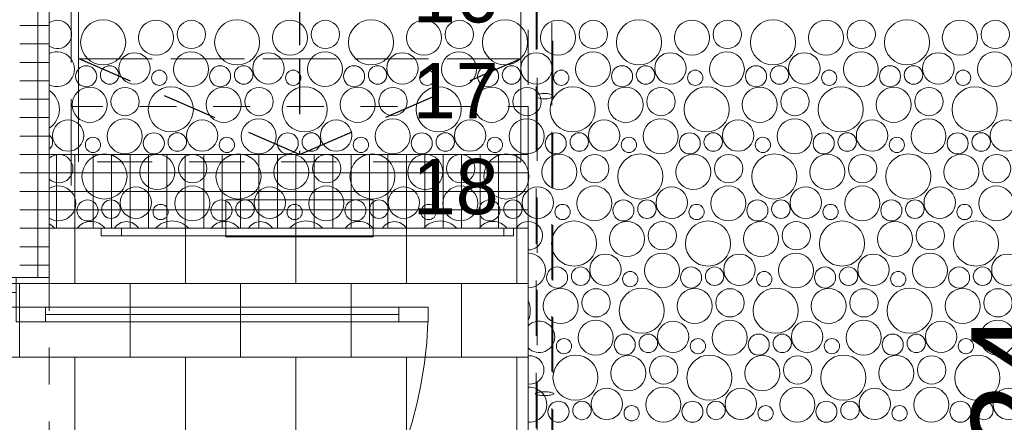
# Model space of a CAD drawing. Header units: metres. Extents: x -167 to 262, y -186 to 508.
# Tile 220 of 256: x 58.08 to 60.76, y 36.5 to 37.59. Entities that reach past the tile are written whole.
import ezdxf

# ---------------------------------------------------------------- set-up
doc = ezdxf.new("R2010")
doc.units = ezdxf.units.M
doc.header["$MEASUREMENT"] = 0
doc.linetypes.add('Punktlinie eng', pattern=[0.025, 0, -0.025])
doc.linetypes.add('Strichlinie eng', pattern=[0.23, 0.15, -0.08])
for name, color, linetype in [('10 Wand außen', 7, 'Continuous'), ('10 Wand innen tragend', 7, 'Continuous'), ('20 Decke', 7, 'Continuous'), ('40 Absturzsicherung', 7, 'Continuous'), ('40 Treppe', 7, 'Continuous'), ('50 Staffage', 7, 'Continuous'), ('60 Auffüllung', 7, 'Continuous'), ('94 Genehmigungsplanung Bemaßung', 7, 'Continuous')]:
    doc.layers.add(name, color=color, linetype=linetype)
doc.styles.add('ERSTELLTER_STIL_1', font='arial.ttf')
doc.dimstyles.new('ERSTELLTER_STIL__1', dxfattribs={"dimtxt": 0.25, "dimasz": 0.19, "dimexe": 0.18, "dimexo": 0.1, "dimgap": 0, "dimtad": 1, "dimtih": 1, "dimtoh": 1, "dimzin": 0, "dimdsep": 46, "dimtxsty": 'ERSTELLTER_STIL_1', "dimblk": 'ARROWHEAD_6', "dimblk1": 'ARROWHEAD_6', "dimblk2": 'ARROWHEAD_6', "dimcen": 0.09, "dimclrd": 7, "dimclre": 7, "dimclrt": 7, "dimazin": 0, "dimtfac": 1, "dimtdec": 4, "dimtmove": 0, "dimatfit": 3, "dimfxl": 1, "dimtolj": 1, "dimtzin": 0, "dimarcsym": 0})
doc.dimstyles.new('ERSTELLTER_STIL__2', dxfattribs={"dimtxt": 0.25, "dimasz": 0.19, "dimexe": 0.18, "dimexo": 0.1, "dimgap": 0, "dimtad": 1, "dimzin": 0, "dimdsep": 46, "dimtxsty": 'ERSTELLTER_STIL_1', "dimblk": 'ARROWHEAD_6', "dimblk1": 'ARROWHEAD_6', "dimblk2": 'ARROWHEAD_6', "dimcen": 0.09, "dimclrd": 7, "dimclre": 7, "dimclrt": 7, "dimazin": 0, "dimtfac": 1, "dimtdec": 4, "dimtmove": 0, "dimatfit": 3, "dimfxl": 1, "dimtolj": 1, "dimtzin": 0, "dimarcsym": 0})
pattern_1 = [(0, (27236.132094, 33357.27905), (0, 0.05), []), (90, (27236.132094, 33357.27905), (-0.05, 0), [])]

# ---------------------------------------------------------------- blocks, each defined once
blk = doc.blocks.new('*X54', base_point=(27236.1321, 33357.279))
at = {"layer": '60 Auffüllung', "color": 7, "linetype": 'Continuous', "lineweight": 18, "true_color": 0xefefef}
for centre, radius in [((58.309, 37.5335), 0.0612), ((58.4525, 37.546), 0.0477), ((58.5486, 37.5548), 0.0384), ((58.6727, 37.5335), 0.0612), ((58.8162, 37.546), 0.0477), ((58.9123, 37.5548), 0.0384), ((59.0364, 37.5335), 0.0612), ((59.1799, 37.546), 0.0477), ((59.276, 37.5548), 0.0384), ((59.4001, 37.5335), 0.0612), ((59.5437, 37.546), 0.0477), ((59.6397, 37.5548), 0.0384), ((59.7638, 37.5335), 0.0612), ((59.9074, 37.546), 0.0477), ((60.0034, 37.5548), 0.0384), ((60.1275, 37.5335), 0.0612), ((60.2711, 37.546), 0.0477), ((60.3671, 37.5548), 0.0384), ((60.4912, 37.5335), 0.0612), ((60.6348, 37.546), 0.0477), ((60.7308, 37.5548), 0.0384), ((58.3941, 37.4626), 0.0426), ((58.5475, 37.4605), 0.0473), ((58.7578, 37.4626), 0.0426), ((58.9113, 37.4605), 0.0473), ((59.1215, 37.4626), 0.0426), ((59.275, 37.4605), 0.0473), ((59.4852, 37.4626), 0.0426), ((59.6387, 37.4605), 0.0473), ((59.8489, 37.4626), 0.0426), ((60.0024, 37.4605), 0.0473), ((60.2126, 37.4626), 0.0426), ((60.3661, 37.4605), 0.0473), ((60.5763, 37.4626), 0.0426), ((60.7298, 37.4605), 0.0473), ((58.2629, 37.4413), 0.0286), ((58.3267, 37.4449), 0.0251), ((58.4614, 37.4372), 0.0207), ((58.6266, 37.4413), 0.0286), ((58.6904, 37.4449), 0.0251), ((58.8251, 37.4372), 0.0207), ((58.9903, 37.4413), 0.0286), ((59.0541, 37.4449), 0.0251), ((59.1889, 37.4372), 0.0207), ((59.354, 37.4413), 0.0286), ((59.4178, 37.4449), 0.0251), ((59.5526, 37.4372), 0.0207), ((59.7177, 37.4413), 0.0286), ((59.7815, 37.4449), 0.0251), ((59.9163, 37.4372), 0.0207), ((60.0814, 37.4413), 0.0286), ((60.1452, 37.4449), 0.0251), ((60.28, 37.4372), 0.0207), ((60.4451, 37.4413), 0.0286), ((60.5089, 37.4449), 0.0251), ((60.6437, 37.4372), 0.0207), ((58.2725, 37.364), 0.0477), ((58.3686, 37.3728), 0.0384), ((58.4927, 37.3515), 0.0612), ((58.6362, 37.364), 0.0477), ((58.7323, 37.3728), 0.0384), ((58.8564, 37.3515), 0.0612), ((58.9999, 37.364), 0.0477), ((59.096, 37.3728), 0.0384), ((59.2201, 37.3515), 0.0612), ((59.3637, 37.364), 0.0477), ((59.4597, 37.3728), 0.0384), ((59.5838, 37.3515), 0.0612), ((59.7274, 37.364), 0.0477), ((59.8234, 37.3728), 0.0384), ((59.9475, 37.3515), 0.0612), ((60.0911, 37.364), 0.0477), ((60.1871, 37.3728), 0.0384), ((60.3112, 37.3515), 0.0612), ((60.4548, 37.364), 0.0477), ((60.5508, 37.3728), 0.0384), ((60.6749, 37.3515), 0.0612), ((58.2141, 37.2806), 0.0426), ((58.3675, 37.2785), 0.0473), ((58.5778, 37.2806), 0.0426), ((58.7313, 37.2785), 0.0473), ((58.9415, 37.2806), 0.0426), ((59.095, 37.2785), 0.0473), ((59.3052, 37.2806), 0.0426), ((59.4587, 37.2785), 0.0473), ((59.6689, 37.2806), 0.0426), ((59.8224, 37.2785), 0.0473), ((60.0326, 37.2806), 0.0426), ((60.1861, 37.2785), 0.0473), ((60.3963, 37.2806), 0.0426), ((60.5498, 37.2785), 0.0473), ((60.76, 37.2806), 0.0426), ((58.4466, 37.2594), 0.0286), ((58.5104, 37.2629), 0.0251), ((58.8103, 37.2594), 0.0286), ((58.8741, 37.2629), 0.0251), ((59.174, 37.2594), 0.0286), ((59.2378, 37.2629), 0.0251), ((59.5377, 37.2594), 0.0286), ((59.6015, 37.2629), 0.0251), ((59.9014, 37.2594), 0.0286), ((59.9652, 37.2629), 0.0251), ((60.2651, 37.2594), 0.0286), ((60.3289, 37.2629), 0.0251), ((60.6288, 37.2594), 0.0286), ((60.6926, 37.2629), 0.0251), ((58.2814, 37.2552), 0.0207), ((58.6451, 37.2552), 0.0207), ((59.0089, 37.2552), 0.0207), ((59.3726, 37.2552), 0.0207), ((59.7363, 37.2552), 0.0207), ((60.1, 37.2552), 0.0207), ((60.4637, 37.2552), 0.0207), ((58.3127, 37.1696), 0.0612), ((58.4562, 37.182), 0.0477), ((58.5523, 37.1908), 0.0384), ((58.6764, 37.1696), 0.0612), ((58.8199, 37.182), 0.0477), ((58.916, 37.1908), 0.0384), ((59.0401, 37.1696), 0.0612), ((59.1837, 37.182), 0.0477), ((59.2797, 37.1908), 0.0384), ((59.4038, 37.1696), 0.0612), ((59.5474, 37.182), 0.0477), ((59.6434, 37.1908), 0.0384), ((59.7675, 37.1696), 0.0612), ((59.9111, 37.182), 0.0477), ((60.0071, 37.1908), 0.0384), ((60.1312, 37.1696), 0.0612), ((60.2748, 37.182), 0.0477), ((60.3708, 37.1908), 0.0384), ((60.4949, 37.1696), 0.0612), ((60.6385, 37.182), 0.0477), ((60.7345, 37.1908), 0.0384), ((58.3978, 37.0986), 0.0426), ((58.5513, 37.0965), 0.0473), ((58.7615, 37.0986), 0.0426), ((58.915, 37.0965), 0.0473), ((59.1252, 37.0986), 0.0426), ((59.2787, 37.0965), 0.0473), ((59.4889, 37.0986), 0.0426), ((59.6424, 37.0965), 0.0473), ((59.8526, 37.0986), 0.0426), ((60.0061, 37.0965), 0.0473), ((60.2163, 37.0986), 0.0426), ((60.3698, 37.0965), 0.0473), ((60.58, 37.0986), 0.0426), ((60.7335, 37.0965), 0.0473), ((58.2666, 37.0774), 0.0286), ((58.3304, 37.0809), 0.0251), ((58.6303, 37.0774), 0.0286), ((58.6941, 37.0809), 0.0251), ((58.994, 37.0774), 0.0286), ((59.0578, 37.0809), 0.0251), ((59.3577, 37.0774), 0.0286), ((59.4215, 37.0809), 0.0251), ((59.7214, 37.0774), 0.0286), ((59.7852, 37.0809), 0.0251), ((60.0851, 37.0774), 0.0286), ((60.1489, 37.0809), 0.0251), ((60.4488, 37.0774), 0.0286), ((60.5126, 37.0809), 0.0251), ((58.4651, 37.0732), 0.0207), ((58.8289, 37.0732), 0.0207), ((59.1926, 37.0732), 0.0207), ((59.5563, 37.0732), 0.0207), ((59.92, 37.0732), 0.0207), ((60.2837, 37.0732), 0.0207), ((60.6474, 37.0732), 0.0207), ((59.5875, 36.9876), 0.0612), ((59.7311, 37), 0.0477), ((59.8271, 37.0088), 0.0384), ((59.9512, 36.9876), 0.0612), ((60.0948, 37), 0.0477), ((60.1908, 37.0088), 0.0384), ((60.3149, 36.9876), 0.0612), ((60.4585, 37), 0.0477), ((60.5545, 37.0088), 0.0384), ((60.6786, 36.9876), 0.0612), ((59.6726, 36.9166), 0.0426), ((59.8261, 36.9145), 0.0473), ((60.0363, 36.9166), 0.0426), ((60.1898, 36.9145), 0.0473), ((60.4, 36.9166), 0.0426), ((60.5535, 36.9145), 0.0473), ((60.7637, 36.9166), 0.0426), ((59.5414, 36.8954), 0.0286), ((59.6052, 36.8989), 0.0251), ((59.9051, 36.8954), 0.0286), ((59.9689, 36.8989), 0.0251), ((60.2688, 36.8954), 0.0286), ((60.3326, 36.8989), 0.0251), ((60.6325, 36.8954), 0.0286), ((60.6964, 36.8989), 0.0251), ((59.74, 36.8912), 0.0207), ((60.1037, 36.8912), 0.0207), ((60.4674, 36.8912), 0.0207), ((59.5511, 36.818), 0.0477), ((59.6471, 36.8268), 0.0384), ((59.7712, 36.8056), 0.0612), ((59.9148, 36.818), 0.0477), ((60.0108, 36.8268), 0.0384), ((60.1349, 36.8056), 0.0612), ((60.2785, 36.818), 0.0477), ((60.3745, 36.8268), 0.0384), ((60.4986, 36.8056), 0.0612), ((60.6422, 36.818), 0.0477), ((60.7382, 36.8268), 0.0384), ((59.6461, 36.7325), 0.0473), ((60.0098, 36.7325), 0.0473), ((60.3735, 36.7325), 0.0473), ((60.7372, 36.7325), 0.0473), ((59.8563, 36.7346), 0.0426), ((60.22, 36.7346), 0.0426), ((60.5837, 36.7346), 0.0426), ((59.56, 36.7092), 0.0207), ((59.7251, 36.7134), 0.0286), ((59.7889, 36.7169), 0.0251), ((59.9237, 36.7092), 0.0207), ((60.0888, 36.7134), 0.0286), ((60.1526, 36.7169), 0.0251), ((60.2874, 36.7092), 0.0207), ((60.4525, 36.7134), 0.0286), ((60.5164, 36.7169), 0.0251), ((60.6511, 36.7092), 0.0207), ((59.5912, 36.6236), 0.0612), ((59.7348, 36.636), 0.0477), ((59.8308, 36.6448), 0.0384), ((59.9549, 36.6236), 0.0612), ((60.0985, 36.636), 0.0477), ((60.1945, 36.6448), 0.0384), ((60.3186, 36.6236), 0.0612), ((60.4622, 36.636), 0.0477), ((60.5582, 36.6448), 0.0384), ((60.6823, 36.6236), 0.0612), ((59.6763, 36.5526), 0.0426), ((59.8298, 36.5505), 0.0473), ((60.04, 36.5526), 0.0426), ((60.1935, 36.5505), 0.0473), ((60.4037, 36.5526), 0.0426), ((60.5572, 36.5505), 0.0473), ((60.7674, 36.5526), 0.0426), ((59.5451, 36.5314), 0.0286), ((59.6089, 36.5349), 0.0251), ((59.7437, 36.5272), 0.0207), ((59.9088, 36.5314), 0.0286), ((59.9726, 36.5349), 0.0251), ((60.1074, 36.5272), 0.0207), ((60.2725, 36.5314), 0.0286), ((60.3364, 36.5349), 0.0251), ((60.4711, 36.5272), 0.0207), ((60.6362, 36.5314), 0.0286), ((60.7001, 36.5349), 0.0251)]:
    blk.add_circle(centre, radius, dxfattribs=at)
for centre, radius, start, end in [((58.1849, 37.5548), 0.0384, 234.332, 125.668), ((58.1838, 37.4605), 0.0473, 243.1798, 116.8202), ((58.129, 37.3515), 0.0612, 303.21, 56.79), ((58.1467, 37.2629), 0.0251, 309.0516, 50.9484), ((58.1886, 37.1908), 0.0384, 227.1757, 132.8243), ((58.1875, 37.0965), 0.0473, 238.0241, 121.9759), ((58.2762, 37), 0.0477, 37.2119, 142.7881), ((58.3723, 37.0088), 0.0384, 31.486, 148.514), ((58.4964, 36.9876), 0.0612, 42.4412, 137.5588), ((58.6399, 37), 0.0477, 37.2119, 142.7881), ((58.736, 37.0088), 0.0384, 31.486, 148.514), ((58.8601, 36.9876), 0.0612, 42.4412, 137.5588), ((59.0037, 37), 0.0477, 37.2119, 142.7881), ((59.0997, 37.0088), 0.0384, 31.486, 148.514), ((59.2238, 36.9876), 0.0612, 42.4412, 137.5588), ((59.3674, 37), 0.0477, 37.2119, 142.7881), ((59.4634, 37.0088), 0.0384, 268.6513, 148.514), ((58.1327, 36.9876), 0.0612, 42.4412, 60.8473), ((59.4624, 36.9145), 0.0473, 270.141, 89.859), ((59.4075, 36.8056), 0.0612, 333.938, 26.062), ((59.4926, 36.7346), 0.0426, 224.9505, 135.0495), ((59.4671, 36.6448), 0.0384, 263.0963, 96.9037), ((59.4661, 36.5505), 0.0473, 265.6465, 94.3535)]:
    blk.add_arc(centre, radius, start, end, dxfattribs=at)
blk = doc.blocks.new('Glastür Ol 1-Fl 2S 27')
at = {"layer": '10 Wand außen', "color": 7, "linetype": 'Continuous', "lineweight": 18}
for p, q in [((0.8799, 1.0391), (0.8799, 1.1191)), ((0.8799, 1.1191), (0.9199, 1.1191)), ((0.9199, 1.1191), (0.9199, 1.0391)), ((0.9199, 1.0391), (0.8799, 1.0391)), ((0.8999, 1.0391), (0.8999, 0.08)), ((0.8799, 0), (0.8799, 0.08)), ((0.8799, 0.08), (0.9199, 0.08)), ((0.9199, 0.08), (0.9199, 0)), ((-1, 0), (-0.1992, 0)), ((-1, -0.08), (-1, 0)), ((-1, 0), (-0.96, 0)), ((-0.96, 0), (-0.96, -0.08)), ((-0.2392, 0), (-0.2392, -0.08)), ((-0.1992, 0), (-0.2392, 0)), ((-0.1992, -0.04), (-0.1992, 0)), ((0.9199, 0), (0.8799, 0)), ((1, 0), (0.9199, 0)), ((0.9199, 0), (0.9199, -0.04)), ((0.9599, 0), (0.9199, 0)), ((0.9599, -0.08), (0.9599, 0)), ((0.96, -0.08), (0.96, 0)), ((0.96, 0), (1, 0)), ((1, 0), (1, -0.08)), ((-0.1892, -0.04), (-0.1992, -0.04)), ((-0.1892, -0.0654), (-0.1892, -0.04)), ((0.9199, -0.04), (0.9099, -0.04)), ((0.9099, -0.04), (0.9099, -0.0654)), ((-1, -0.08), (-0.1992, -0.08)), ((-0.96, -0.08), (-1, -0.08)), ((-0.96, -0.07), (-0.2392, -0.07)), ((-0.2392, -0.08), (-0.1992, -0.08)), ((-0.1992, -0.08), (-0.1992, -0.0654)), ((-0.1992, -0.0654), (-0.1892, -0.0654)), ((0.9099, -0.0654), (0.9199, -0.0654)), ((0.9199, -0.0654), (0.9199, -0.08)), ((1, -0.08), (0.9199, -0.08)), ((0.9199, -0.08), (0.9599, -0.08)), ((0.96, -0.07), (0.9599, -0.07)), ((1, -0.08), (0.96, -0.08))]:
    blk.add_line(p, q, dxfattribs=at)
at = {"layer": '10 Wand außen', "color": 8, "linetype": 'Continuous', "lineweight": 18}
for p, q in [((-1, 0.01), (-1, 0.09)), ((1, 0.01), (1, 0.09)), ((-1, 0), (-1, 0.01)), ((-1, -0.07), (-1, 0)), ((-1, -0.07), (-1, 0)), ((1, 0), (1, 0.01)), ((1, -0.07), (1, 0)), ((1, -0.07), (1, 0)), ((-1, -0.08), (-1, -0.07)), ((-1, -0.08), (-1, -0.07)), ((-1, -0.23), (-1, -0.08)), ((1, -0.08), (1, -0.07)), ((1, -0.08), (1, -0.07)), ((1, -0.23), (1, -0.08))]:
    blk.add_line(p, q, dxfattribs=at)
at = {"layer": '10 Wand außen', "color": 7, "linetype": 'Continuous', "lineweight": 18, "flags": 128}
for points in [[(0.8999, 1.0391), (0.8999, 0.08), (0.8799, 0.08), (0.8799, 1.0391)], [(0.9199, 1.0391), (0.9199, 0.08), (0.8999, 0.08), (0.8999, 1.0391)]]:
    blk.add_lwpolyline(points, close=True, dxfattribs=at)
at = {"layer": '10 Wand außen', "color": 7, "linetype": 'Continuous', "lineweight": 13}
blk.add_arc((0.9199, 0), 1.1191, 92.0484, 180, dxfattribs=at)
blk = doc.blocks.new('Briefkästen 2 27')
at = {"layer": '50 Staffage', "color": 7, "linetype": 'Continuous', "lineweight": 13, "flags": 128}
blk.add_lwpolyline([(-0.2, -0.05), (0.2, -0.05), (0.2, 0.05), (-0.2, 0.05)], close=True, dxfattribs=at)
blk = doc.blocks.new('Text 3D 27_2')
at = {"layer": '50 Staffage', "color": 7, "linetype": 'Continuous', "lineweight": 13}
for q in [(0, 0), (1.0647, -0.02)]:
    blk.add_line((1.0647, 0), q, dxfattribs=at)
at = {"layer": '50 Staffage', "color": 7, "linetype": 'Continuous', "lineweight": 13, "flags": 128}
blk.add_lwpolyline([(0, 0), (0, -0.02), (1.0647, -0.02), (1.0647, 0)], close=True, dxfattribs=at)
at = {"layer": '50 Staffage', "color": 7, "linetype": 'Continuous', "lineweight": 13}
blk.add_point((1.0647, 0), dxfattribs=at)
blk = doc.blocks.new('Text 3D 27_3')
at = {"layer": '50 Staffage', "color": 7, "linetype": 'Continuous', "lineweight": 13}
for q in [(0, 0), (1.0932, -0.02)]:
    blk.add_line((1.0932, 0), q, dxfattribs=at)
at = {"layer": '50 Staffage', "color": 7, "linetype": 'Continuous', "lineweight": 13, "flags": 128}
blk.add_lwpolyline([(0, 0), (0, -0.02), (1.0932, -0.02), (1.0932, 0)], close=True, dxfattribs=at)
at = {"layer": '50 Staffage', "color": 7, "linetype": 'Continuous', "lineweight": 13}
blk.add_point((1.0932, 0), dxfattribs=at)
blk = doc.blocks.new('*D472', base_point=(27236.1321, 33357.279))
at = {"layer": '94 Genehmigungsplanung Bemaßung', "color": 7, "linetype": 'Continuous', "lineweight": 13}
for p, q in [((58.1625, 46.3452), (58.1625, 46.7202)), ((59.485, 46.3452), (59.485, 46.7202)), ((58.2625, 46.6327), (58.0625, 46.4327)), ((59.385, 46.4327), (59.585, 46.6327)), ((58.1625, 46.5327), (59.485, 46.5327)), ((59.485, 46.5327), (59.635, 46.5327))]:
    blk.add_line(p, q, dxfattribs=at)
at = {"layer": '94 Genehmigungsplanung Bemaßung', "color": 7, "lineweight": 13, "char_height": 0.25, "attachment_point": 7, "style": 'ERSTELLTER_STIL_1'}
for s, insert in [('\\A1;{\\pql;\\fArial|b0|i0|c0|p0;\\W1.000000;16}', (58.2625, 46.5827)), ('\\A1;{\\pql;\\fArial|b0|i0|c0|p0;\\W1.000000;1,32}', (59.585, 46.5827))]:
    blk.add_mtext(s, dxfattribs=dict(at, insert=insert))
blk = doc.blocks.new('ARROWHEAD_6')
at = {"color": 0, "linetype": 'Continuous', "lineweight": 0}
for p, q in [((-0.5, -0.5), (0.5, 0.5)), ((0, 0), (-1, 0))]:
    blk.add_line(p, q, dxfattribs=at)
blk = doc.blocks.new('*D480', base_point=(27236.1321, 33357.279))
at = {"layer": '94 Genehmigungsplanung Bemaßung', "color": 7, "linetype": 'Continuous', "lineweight": 13}
for p, q in [((61.5864, 38.6897), (61.7864, 38.4897)), ((61.8739, 38.5897), (61.4989, 38.5897)), ((61.6864, 33.5897), (61.6864, 38.5897)), ((61.5864, 33.6897), (61.7864, 33.4897)), ((61.8739, 33.5897), (61.4989, 33.5897))]:
    blk.add_line(p, q, dxfattribs=at)
at = {"layer": '94 Genehmigungsplanung Bemaßung', "color": 7, "lineweight": 13, "insert": (61.6364, 35.756), "char_height": 0.25, "attachment_point": 7, "rotation": 90, "style": 'ERSTELLTER_STIL_1'}
blk.add_mtext('\\A1;{\\pql;\\fArial|b0|i0|c0|p0;\\W1.000000;5,00}', dxfattribs=at)
blk = doc.blocks.new('*D485', base_point=(27236.1321, 33357.279))
at = {"layer": '94 Genehmigungsplanung Bemaßung', "color": 7, "linetype": 'Continuous', "lineweight": 13}
for p, q in [((60.8659, 36.9952), (61.0659, 36.7952)), ((61.1534, 36.8952), (60.7784, 36.8952)), ((60.9659, 34.8852), (60.9659, 36.8952)), ((60.8659, 34.9852), (61.0659, 34.7852)), ((61.1534, 34.8852), (60.7784, 34.8852))]:
    blk.add_line(p, q, dxfattribs=at)
at = {"layer": '94 Genehmigungsplanung Bemaßung', "color": 7, "lineweight": 13, "char_height": 0.25, "attachment_point": 7, "rotation": 90, "style": 'ERSTELLTER_STIL_1'}
for s, insert in [('\\A1;{\\pql;\\fArial|b0|i0|c0|p0;\\W1.000000;24}', (60.9159, 36.4138)), ('\\A1;{\\pql;\\fArial|b0|i0|c0|p0;\\W1.000000;2,01}', (60.9159, 35.3659))]:
    blk.add_mtext(s, dxfattribs=dict(at, insert=insert))
blk = doc.blocks.new('*D486', base_point=(27236.1321, 33357.279))
at = {"layer": '94 Genehmigungsplanung Bemaßung', "color": 7, "linetype": 'Continuous', "lineweight": 13}
for p, q in [((60.8659, 37.2352), (61.0659, 37.0352)), ((61.1534, 37.1352), (60.7784, 37.1352)), ((60.9659, 36.8952), (60.9659, 37.1352)), ((60.8659, 36.9952), (61.0659, 36.7952)), ((61.1534, 36.8952), (60.7784, 36.8952))]:
    blk.add_line(p, q, dxfattribs=at)
blk = doc.blocks.new('*D487', base_point=(27236.1321, 33357.279))
at = {"layer": '94 Genehmigungsplanung Bemaßung', "color": 7, "linetype": 'Continuous', "lineweight": 13}
for p, q in [((60.8659, 43.7797), (61.0659, 43.5797)), ((61.1534, 43.6797), (60.7784, 43.6797)), ((60.9659, 37.1352), (60.9659, 43.6797)), ((60.8659, 37.2352), (61.0659, 37.0352)), ((61.1534, 37.1352), (60.7784, 37.1352))]:
    blk.add_line(p, q, dxfattribs=at)
at = {"layer": '94 Genehmigungsplanung Bemaßung', "color": 7, "lineweight": 13, "char_height": 0.25, "attachment_point": 7, "rotation": 90, "style": 'ERSTELLTER_STIL_1'}
for s, insert in [('\\A1;{\\pql;\\fArial|b0|i0|c0|p0;\\W1.000000;32}', (60.9159, 43.1983)), ('\\A1;{\\pql;\\fArial|b0|i0|c0|p0;\\W1.000000;6,54\\fArial|b0|i0|c0|p0;\\W1.000000;\\A1{\\H.66x;\\S5^  ;}}', (60.9759, 39.8202))]:
    blk.add_mtext(s, dxfattribs=dict(at, insert=insert))
blk = doc.blocks.new('*D490', base_point=(27236.1321, 33357.279))
at = {"layer": '94 Genehmigungsplanung Bemaßung', "color": 7, "linetype": 'Continuous', "lineweight": 13}
for p, q in [((62.3525, 43.9997), (62.3525, 44.1497)), ((62.4525, 43.8997), (62.2525, 44.0997)), ((62.54, 43.9997), (62.165, 43.9997)), ((62.3525, 28.1797), (62.3525, 43.9997)), ((62.2525, 28.2797), (62.4525, 28.0797)), ((62.54, 28.1797), (62.165, 28.1797))]:
    blk.add_line(p, q, dxfattribs=at)
at = {"layer": '94 Genehmigungsplanung Bemaßung', "color": 7, "lineweight": 13, "insert": (62.3025, 35.6607), "char_height": 0.25, "attachment_point": 7, "rotation": 90, "style": 'ERSTELLTER_STIL_1'}
blk.add_mtext('\\A1;{\\pql;\\fArial|b0|i0|c0|p0;\\W1.000000;15,82}', dxfattribs=at)

msp = doc.modelspace()

# ---------------------------------------------------------------- hatches: boundary and pattern name
at = {"layer": '10 Wand außen', "linetype": 'Continuous', "lineweight": 18}
h = msp.add_hatch(dxfattribs=at)
h.set_pattern_fill('Beton__Fertigteil_Träger_1D', color=8, style=0, pattern_type=2)
h.set_pattern_definition(pattern_1)
h.paths.add_polyline_path([(58.1625, 39.6653), (58.0825, 39.6653), (58.0825, 36.8952), (58.1625, 36.8952)])
at = {"layer": '10 Wand innen tragend', "linetype": 'Continuous', "lineweight": 18}
h = msp.add_hatch(dxfattribs=at)
h.set_pattern_fill('Beton__Fertigteil_Stütze_B9', color=8, style=0, pattern_type=2)
h.set_pattern_definition(pattern_1)
h.paths.add_polyline_path([(58.1625, 37.0289), (59.4625, 37.0289), (59.4625, 37.2289), (58.1625, 37.2289)])
at = {"layer": '60 Auffüllung', "linetype": 'Continuous', "lineweight": 18, "true_color": 0xefefef}
h = msp.add_hatch(dxfattribs=at)
h.set_pattern_fill('Erde_1_0001', style=0, pattern_type=2)
h.set_pattern_definition([(0, (27236.1321, 33357.27905), (0, 0.779422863), [0.04875, -0.40125]), (0, (27236.3571, 33357.66876), (0, 0.779422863), [0.04875, -0.40125]), (60, (27236.1321, 33357.27905), (-0.675, 0.389711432), [0.04875, -0.40125]), (60, (27236.5821, 33357.27905), (-0.675, 0.389711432), [0.04875, -0.40125]), (120, (27236.18084, 33357.27905), (0.675, 0.389711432), [0.04875, -0.40125]), (120, (27236.63084, 33357.27905), (0.675, 0.389711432), [0.04875, -0.40125]), (0, (27236.1321, 33357.35405), (0, 0.15), [0, -0.15, 0, -0.225]), (45, (27236.2071, 33357.35405), (-0.1060660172, 0.1060660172), [0, -0.1125, 0, -0.1875])])
h.paths.add_polyline_path([(2.3366, 24.8593), (2.3419, 13.496, 0.033836), (8.8613, 14.0911, 0.026308), (13.8582, 15.1616, -0.024635), (17.3411, 16.2775), (17.3411, 24.6258), (15.3411, 24.6258), (15.3411, 30.4887), (17.3411, 30.4887), (17.3411, 43.9997), (58.1625, 43.9997), (58.1625, 45.7494), (101.6632, 45.7486), (101.6702, 49.0078), (2.342, 49.0078)])
h.paths.add_polyline_path([(9.5982, 27.1903), (4.651, 27.1903), (4.651, 42.9257), (4.651, 43.8257), (9.5982, 43.8257), (9.5982, 42.9257)], flags=0)
h.paths.add_polyline_path([(14.4618, 25.704, -0.414214), (13.8618, 26.304, -0.414214), (14.4618, 26.904, -0.414214), (15.0618, 26.304, -0.414214)], flags=0)
at = {"layer": '60 Auffüllung', "linetype": 'Continuous', "lineweight": 18, "true_color": 0xb4b4b4}
h = msp.add_hatch(dxfattribs=at)
h.set_pattern_fill('Ziegelstein___Pflasterun_4D', color=253, style=0, pattern_type=2)
h.set_pattern_definition([(0, (27236.1321, 33357.27905), (0, 0.2), []), (90, (27236.1321, 33357.27905), (-0.3, 0), [0.2, -0.2]), (90, (27236.2821, 33357.47905), (-0.3, 0), [0.2, -0.2])])
h.paths.add_polyline_path([(58.1625, 28.1797), (40.1468, 28.1799), (40.1468, 25.7124), (48.2276, 25.7124), (48.2276, 25.4124), (40.1468, 25.4124), (40.1468, 25.1797), (48.2276, 25.1797), (48.2276, 23.1797), (59.4625, 23.1797), (59.4625, 37.0289), (58.1625, 37.0289), (58.1625, 36.8952), (57.9625, 36.8952), (57.9625, 34.8852), (58.1625, 34.8852)])
h.paths.add_polyline_path([(48.8462, 23.8253), (59.1866, 23.8253), (59.1866, 23.5253), (48.8462, 23.5253)], flags=0)

# ---------------------------------------------------------------- linework, layer by layer
at = {"layer": '10 Wand außen', "color": 8, "linetype": 'Continuous', "lineweight": 18}
msp.add_line((58.0825, 36.8952), (58.1625, 36.8952), dxfattribs=at)
at = {"layer": '10 Wand außen', "color": 7, "linetype": 'Continuous', "lineweight": 13, "flags": 128}
msp.add_lwpolyline([(58.1625, 36.8952), (58.1625, 39.6653)], dxfattribs=at)
at = {"layer": '10 Wand innen tragend', "color": 7, "linetype": 'Continuous', "lineweight": 13, "flags": 128}
for points in [[(59.4625, 37.2289), (58.1625, 37.2289)], [(58.1625, 37.2289), (58.1625, 37.0289)], [(59.4625, 37.0289), (59.4625, 37.2289)], [(58.1625, 37.0289), (59.4625, 37.0289)]]:
    msp.add_lwpolyline(points, dxfattribs=at)
at = {"layer": '20 Decke', "color": 7, "linetype": 'Punktlinie eng', "lineweight": 13, "flags": 128}
msp.add_lwpolyline([(58.1625, 34.2052), (58.1625, 37.1197), (58.2225, 37.1197), (58.2225, 37.3597), (59.4625, 37.3597), (59.4625, 37.1197), (59.4625, 34.2052)], close=True, dxfattribs=at)
at = {"layer": '40 Absturzsicherung', "color": 7, "linetype": 'Strichlinie eng', "lineweight": 13}
for p, q in [((59.4875, 40.4153), (59.4875, 37.4372)), ((59.4875, 40.4153), (59.4875, 37.4372)), ((59.5275, 37.4372), (59.5275, 40.4384)), ((59.5275, 37.4372), (59.5275, 40.4384)), ((59.53, 37.3872), (59.53, 40.4398)), ((59.485, 40.4138), (59.485, 37.3872)), ((59.4875, 37.4372), (59.4875, 37.3872)), ((59.4875, 37.4372), (59.4875, 37.3872)), ((59.5275, 37.3872), (59.5275, 37.4372)), ((59.5275, 37.3872), (59.5275, 37.4372)), ((59.485, 37.3872), (59.485, 34.1827)), ((59.4875, 37.3872), (59.4875, 37.3622)), ((59.4875, 37.3872), (59.4875, 37.3622)), ((59.5275, 37.3622), (59.5275, 37.3872)), ((59.5275, 37.3622), (59.5275, 37.3872)), ((59.53, 34.1377), (59.53, 37.3872)), ((59.4875, 37.3622), (59.4875, 34.1802)), ((59.4875, 37.3622), (59.4875, 34.1802)), ((59.5275, 34.1402), (59.5275, 37.3622)), ((59.5275, 34.1402), (59.5275, 37.3622))]:
    msp.add_line(p, q, dxfattribs=at)
at = {"layer": '40 Absturzsicherung', "color": 7, "linetype": 'Strichlinie eng', "lineweight": 13, "flags": 128}
for points in [[(59.485, 37.3872), (59.4853, 37.3859), (59.4863, 37.3847), (59.488, 37.3835), (59.4903, 37.3824), (59.493, 37.3815), (59.4962, 37.3807), (59.4998, 37.3802), (59.5036, 37.3799), (59.5075, 37.3797), (59.5114, 37.3799), (59.5152, 37.3802), (59.5187, 37.3807), (59.522, 37.3815), (59.5247, 37.3824), (59.527, 37.3835), (59.5286, 37.3847), (59.5297, 37.3859), (59.53, 37.3872), (59.5297, 37.3885), (59.5286, 37.3898), (59.527, 37.391), (59.5247, 37.3921), (59.522, 37.393), (59.5187, 37.3937), (59.5152, 37.3943), (59.5114, 37.3946), (59.5075, 37.3947), (59.5036, 37.3946), (59.4998, 37.3943), (59.4962, 37.3937), (59.493, 37.393), (59.4903, 37.3921), (59.488, 37.391), (59.4863, 37.3898), (59.4853, 37.3885)], [(59.4825, 36.5805), (59.4829, 36.5796), (59.484, 36.5788), (59.4858, 36.578), (59.4883, 36.5773), (59.4914, 36.5766), (59.495, 36.5761), (59.4989, 36.5758), (59.5032, 36.5756), (59.5075, 36.5755), (59.5118, 36.5756), (59.516, 36.5758), (59.52, 36.5761), (59.5236, 36.5766), (59.5266, 36.5773), (59.5291, 36.578), (59.531, 36.5788), (59.5321, 36.5796), (59.5325, 36.5805), (59.5321, 36.5813), (59.531, 36.5822), (59.5291, 36.583), (59.5266, 36.5837), (59.5236, 36.5843), (59.52, 36.5848), (59.516, 36.5852), (59.5118, 36.5854), (59.5075, 36.5855), (59.5032, 36.5854), (59.4989, 36.5852), (59.495, 36.5848), (59.4914, 36.5843), (59.4883, 36.5837), (59.4858, 36.583), (59.484, 36.5822), (59.4829, 36.5813)]]:
    msp.add_lwpolyline(points, close=True, dxfattribs=at)
at = {"layer": '40 Treppe', "color": 7, "linetype": 'Strichlinie eng', "lineweight": 13}
for p, q in [((58.2225, 37.2289), (58.2225, 40.5336)), ((58.2425, 40.5221), (58.2425, 37.2289)), ((59.4425, 37.2289), (59.4425, 39.8292)), ((59.4625, 39.8177), (59.4625, 37.2289)), ((58.2425, 37.4889), (58.2425, 37.7489)), ((59.4425, 37.7489), (59.4425, 37.4889)), ((59.4425, 37.4889), (58.2425, 37.4889)), ((58.2425, 37.4889), (59.4425, 37.4889)), ((58.2425, 37.2289), (58.2425, 37.4889)), ((59.4425, 37.4889), (59.4425, 37.2289)), ((58.2425, 37.2289), (58.2225, 37.2289)), ((58.2425, 37.2089), (58.2425, 37.2289)), ((59.4425, 37.2089), (58.2425, 37.2089)), ((59.4625, 37.2289), (59.4425, 37.2289)), ((59.4425, 37.2289), (59.4425, 37.2089))]:
    msp.add_line(p, q, dxfattribs=at)
at = {"layer": '40 Treppe', "color": 250, "linetype": 'Strichlinie eng', "lineweight": 25, "true_color": 0x191919}
for p, q in [((58.8425, 40.1757), (58.8425, 37.4889)), ((58.8425, 37.2289), (58.2425, 37.4889)), ((58.8425, 37.4889), (58.8425, 37.2289)), ((59.4425, 37.4889), (58.8425, 37.2289))]:
    msp.add_line(p, q, dxfattribs=at)
at = {"layer": '60 Auffüllung', "color": 8, "linetype": 'Continuous', "lineweight": 18, "flags": 128}
for points in [[(58.1625, 43.9997), (58.1625, 45.7501), (66.6638, 45.7501), (66.6619, 37.5), (66.663, 36.0005), (66.6657, 18.7482), (66.6671, 13.9007), (59.4652, 13.8989), (59.4625, 23.1797), (59.4625, 37.0289), (58.1625, 37.0289)], [(58.1625, 28.1797), (58.1625, 34.8852), (57.9625, 34.8852), (57.9625, 36.8952), (58.1625, 36.8952), (58.1625, 37.0289), (59.4625, 37.0289), (59.4625, 23.1797), (48.2276, 23.1797), (48.2276, 25.1797), (40.1468, 25.1797), (40.1468, 25.4124), (48.2276, 25.4124), (48.2276, 25.7124), (40.1468, 25.7124), (40.1468, 28.1799)]]:
    msp.add_lwpolyline(points, close=True, dxfattribs=at)

# ---------------------------------------------------------------- block references
at = {"layer": '10 Wand außen', "color": 7, "linetype": 'Continuous', "lineweight": 13, "xscale": -1, "rotation": 270}
msp.add_blockref('Glastür Ol 1-Fl 2S 27', (58.0725, 35.8952), dxfattribs=at)
at = {"layer": '50 Staffage', "color": 7, "linetype": 'Continuous', "lineweight": 13, "xscale": -1}
msp.add_blockref('Briefkästen 2 27', (58.8425, 37.0558), dxfattribs=at)
at = {"layer": '50 Staffage', "color": 1, "linetype": 'Continuous', "lineweight": 18, "true_color": 0xf50000}
for name, p in [('Text 3D 27_3', (58.3034, 37.0289)), ('Text 3D 27_2', (58.3585, 37.0289))]:
    msp.add_blockref(name, p, dxfattribs=at)
at = {"layer": '60 Auffüllung', "color": 8, "lineweight": 18}
msp.add_blockref('*X54', (27236.1321, 33357.279), dxfattribs=at)

# ---------------------------------------------------------------- texts
at = {"layer": '40 Treppe', "color": 7, "lineweight": 13, "char_height": 0.15, "attachment_point": 6, "style": 'ERSTELLTER_STIL_1'}
for s, insert in [('\\A1;{\\pqr;\\fArial|b0|i0|c0|p0;\\W1.000000;16}', (59.3825, 37.6612)), ('\\A1;{\\pqr;\\fArial|b0|i0|c0|p0;\\W1.000000;17}', (59.3825, 37.4024)), ('\\A1;{\\pqr;\\fArial|b0|i0|c0|p0;\\W1.000000;18}', (59.3825, 37.1412))]:
    msp.add_mtext(s, dxfattribs=dict(at, insert=insert))

# ---------------------------------------------------------------- dimensions: what is measured, and where the dimension line sits
at = {"layer": '94 Genehmigungsplanung Bemaßung', "color": 7, "linetype": 'Continuous', "lineweight": 13}
dim = msp.add_linear_dim(base=(59.485, 46.5327), p1=(58.1625, 43.9997), p2=(59.485, 37.5112), dimstyle='ERSTELLTER_STIL__1', dxfattribs=at)
dim.commit()
dim.dimension.update_dxf_attribs({"geometry": '*D472', "text_midpoint": (59.9086, 46.7077), "dimtype": 160})
for base, p1, p2, picture, middle in [((62.3525, 43.9997), (58.1625, 28.1797), (47.9546, 43.9997), '*D490', (62.1775, 36.0795)), ((60.9659, 43.6797), (48.0368, 37.1352), (57.5039, 43.6797), '*D487', (60.7909, 40.4804)), ((61.6864, 38.5897), (59.9671, 33.5897), (59.9671, 38.5897), '*D480', (61.5114, 36.0797)), ((60.9659, 37.1352), (48.0368, 36.8952), (48.0368, 37.1352), '*D486', (60.7909, 36.6041)), ((60.9659, 36.8952), (51.5102, 34.8852), (48.0368, 36.8952), '*D485', (60.7909, 35.6895))]:
    dim = msp.add_linear_dim(base=base, p1=p1, p2=p2, angle=90, dimstyle='ERSTELLTER_STIL__2', dxfattribs=at)
    dim.commit()
    dim.dimension.update_dxf_attribs({"geometry": picture, "text_midpoint": middle, "dimtype": 160, "text_rotation": 90})

doc.saveas('drawing.dxf')
